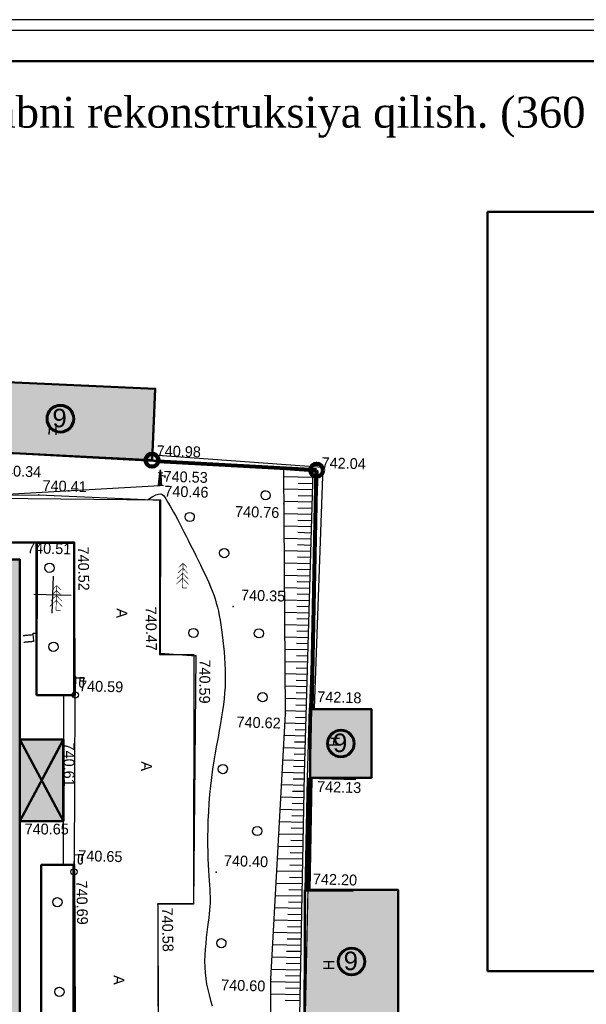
# Model space of a CAD drawing. Header units: millimetres. Extents: x -257011 to 237647566, y 2784933 to 6706507.
# Tile 240 of 256: x 10343588 to 10389475, y 4762575 to 4842389. Entities that reach past the tile are written whole.
import ezdxf

# ---------------------------------------------------------------- set-up
doc = ezdxf.new("R2010")
doc.units = ezdxf.units.MM
doc.header["$LTSCALE"] = 1000
doc.header["$PDMODE"] = 32
doc.header["$PDSIZE"] = 0.3
for name, pattern in [('Д_ТРОТ_ТРУБА', [3, 1.5, -1.5]), ('ДОРОГИ_СТРОЯЩ', [9, 8, -1]), ('Контура низ откосов  Штриховая 0.1-0.5 - - - - - - -', [0.6, 0.1, -0.5]), ('НАВЕС_ОПОРЫ', [3, 2, -1]), ('ОТКОС_НИЗ', [1.2, 0.2, -1])]:
    doc.linetypes.add(name, pattern=pattern)
for name, color, linetype in [('(001) Сетка', 92, 'Continuous'), ('(002) Рамка', 7, 'Continuous'), ('(004) Точки рельефа', 7, 'Continuous'), ('(007) Здания', 7, 'Continuous'), ('(014) Водопровод', 5, 'ИК_Водопровод -------в--------'), ('(022) Возд. Линии', 7, 'Continuous'), ('(025) Дорога', 7, 'Continuous'), ('(028) Гидротехн.', 7, 'Continuous'), ('(031) Горизонтали', 42, 'Continuous'), ('(035) Откосы', 7, 'Continuous'), ('(038) Деревья', 7, 'Continuous'), ('(040) Ограда', 7, 'Continuous')]:
    doc.layers.add(name, color=color, linetype=linetype)
doc.layers.add('Ф А С А Д', color=250, linetype='Continuous', lineweight=15)
doc.styles.add('BM-431', font='txt')
doc.styles.add('D-431', font='txt', dxfattribs={"width": 2})
doc.styles.add('P-131', font='txt')
doc.styles.add('Roman', font='romans')
doc.styles.add('S', font='txtwr', dxfattribs={"oblique": 15})
doc.styles.get("Standard").update_dxf_attribs({"font": 'ARIALN.TTF'})
doc.styles.add('WMF-Times New Roman0', font='times.ttf')
doc.linetypes.add('FENCELINE2', pattern='A,6.35,-2.54,[132,ltypeshp.shx,S=2.54,R=0,X=-2.54,Y=0],-2.54,25.4', length=36.83)
doc.linetypes.add('KANALIS_K', pattern='A,1,["<",Standard,S=1.8,R=0,X=-0.9,Y=-0.9],3,-1,["К",Standard,S=1.8,R=0,X=-0.9,Y=-0.9],-1,10', length=16)
doc.linetypes.add('ИК_Водопровод -------в--------', pattern='A,9,-0.6,["В",Standard,S=1.2,R=0,X=0,Y=-0.6],-1.2', length=10.8)
doc.linetypes.add('ОГРАДА_БЕТ', pattern='A,4,["|",Standard,S=0.8,R=0,X=0,Y=-0.8],4', length=8)
picture_1 = doc.add_image_def('image6.png', size_in_pixel=(1429, 926))
pattern_1 = [(311, (0, -915322.9), (415.09027, 360.832466), []), (311, (-27.05, -915709.7), (415.09027, 360.832466), [550, -275])]

# ---------------------------------------------------------------- blocks, each defined once
blk = doc.blocks.new('f')
at = {"layer": '(022) Возд. Линии'}
for points in [[(0, 0.25), (0, 1.5)], [(0, 1.4), (0.75, 1.4)]]:
    blk.add_lwpolyline(points, dxfattribs=at)
blk.add_lwpolyline([(0.4875, 0.65), (0.4875, 0.65, 0.4142136), (0.65, 0.8125), (0.65, 1.4), (0.325, 1.4), (0.325, 0.8125, 0.4142136)], format="xyb", close=True, dxfattribs=at)
blk.add_circle((0, 0), 0.25, dxfattribs=at)
blk = doc.blocks.new('I03042')
for p, q in [((-0.13, 2.1), (0.62, 2.1)), ((0.14, 0), (0.14, 1.66)), ((0.15, 0), (0.15, 1.76)), ((0.16, 0), (0.16, 1.86)), ((0.17, 0), (0.17, 1.96)), ((0.18, 0), (0.18, 2.06)), ((0.19, 0), (0.19, 2.16)), ((0.2, 0), (0.2, 2.26)), ((0.22, 0), (0.22, 2.36)), ((0.23, 0), (0.23, 2.47)), ((0.24, 0), (0.24, 2.56)), ((0.25, 0), (0.25, 2.45)), ((0.26, 0), (0.26, 2.35)), ((0.27, 0), (0.27, 2.25)), ((0.28, 0), (0.28, 2.15)), ((0.29, 0), (0.29, 2.04)), ((0.3, 0), (0.3, 1.94)), ((0.31, 0), (0.31, 1.84)), ((0.32, 0), (0.32, 1.74)), ((0.33, 0), (0.33, 1.63)), ((-0.02, 0), (-0.02, 0.03)), ((-0.01, 0), (-0.01, 0.13)), ((0, 0), (0, 0.24)), ((0.01, 0), (0.01, 0.34)), ((0.02, 0), (0.02, 0.44)), ((0.03, 0), (0.03, 0.54)), ((0.04, 0), (0.04, 0.64)), ((0.05, 0), (0.05, 0.74)), ((0.06, 0), (0.06, 0.84)), ((0.07, 0), (0.07, 0.95)), ((0.08, 0), (0.08, 1.05)), ((0.09, 0), (0.09, 1.15)), ((0.1, 0), (0.1, 1.25)), ((0.11, 0), (0.11, 1.35)), ((0.12, 0), (0.12, 1.45)), ((0.13, 0), (0.13, 1.55)), ((0.34, 0), (0.34, 1.53)), ((0.35, 0), (0.35, 1.43)), ((0.36, 0), (0.36, 1.33)), ((0.37, 0), (0.37, 1.22)), ((0.38, 0), (0.38, 1.12)), ((0.39, 0), (0.39, 1.02)), ((0.4, 0), (0.4, 0.92)), ((0.41, 0), (0.41, 0.81)), ((0.42, 0), (0.42, 0.71)), ((0.43, 0), (0.43, 0.61)), ((0.44, 0), (0.44, 0.51)), ((0.45, 0), (0.45, 0.4)), ((0.46, 0), (0.46, 0.3)), ((0.47, 0), (0.47, 0.2)), ((0.48, 0), (0.48, 0.1)), ((0.49, -0.01), (0.49, 0))]:
    blk.add_line(p, q)
blk.add_lwpolyline([(0.82, 0), (-0.02, 0), (0.24, 2.56), (0.49, -0.03)])
for points in [[(0.31, 1.7), (0.31, 1.5), (1.09, 1.7), (0.9, 1.5)], [(1.09, 1.7), (0.9, 1.5), (1.12, 1.27), (0.92, 1.26)]]:
    blk.add_trace(points)
at = {"color": 4, "style": 'S', "oblique": 15}
blk.add_attdef('Z', (1.72, -0.16), '', height=2, dxfattribs=at)
blk = doc.blocks.new('d')
at = {"layer": '(038) Деревья', "color": 30}
blk.add_ellipse((0, 0), major_axis=(0.265, 0.265), ratio=1, start_param=5.497787, end_param=11.780972, dxfattribs=at)
blk = doc.blocks.new('ell')
at = {"const_width": 0.05}
for points in [[(0, 1.6), (-0.386, 1.214)], [(0, 2), (-0.329, 1.671)], [(0, 0), (0, 2)], [(0, 2), (0.329, 1.671)], [(0, 1.6), (0.386, 1.214)], [(0, 0.8), (-0.5, 0.3)], [(0, 1.2), (-0.443, 0.757)], [(0, 1.2), (0.443, 0.757)], [(0, 0.8), (0.5, 0.3)], [(0, 0), (0.375, 0)]]:
    blk.add_lwpolyline(points, dxfattribs=at)
blk = doc.blocks.new('Setka')
at = {"layer": '(001) Сетка'}
for p, q in [((0, 1.5), (0, -1.5)), ((-1.5, 0), (1.5, 0))]:
    blk.add_line(p, q, dxfattribs=at)
blk = doc.blocks.new('kjvklglhl')
at = {"layer": '(004) Точки рельефа'}
for p in [(397.639, 535.96), (411.014, 535.369), (398.253, 533.905), (388.476, 532.88), (398.347, 532.707), (408.346, 532.7), (391.437, 529.036), (404.481, 524.259), (398.669, 520.315), (401.552, 520.184), (391.887, 516.738), (408.959, 515.7), (410.884, 516.202), (390.932, 513.107), (410.879, 510.505), (391.156, 506.543), (392.209, 502.981), (392.192, 502.402), (403.701, 502.698), (410.945, 501.418), (399.056, 499.965), (408.377, 494.146)]:
    blk.add_point(p, dxfattribs=at)
at = {"layer": '(007) Здания'}
for points in [[(382.7, 539.984), (382.634, 536.225), (397.62, 535.96), (397.687, 539.719)], [(397.62, 535.96), (411.014, 535.369), (410.872, 516.202)], [(414.801, 510.502), (410.868, 510.505), (410.872, 516.202), (414.806, 516.199)], [(411.346, 501.403), (411.268, 510.509)], [(415.064, 489.945), (411.163, 489.871), (410.946, 501.4), (414.846, 501.474)]]:
    blk.add_lwpolyline(points, dxfattribs=at)
at = {"layer": '(007) Здания', "color": 0, "linetype": 'НАВЕС_ОПОРЫ'}
blk.add_lwpolyline([(391.156, 506.543), (390.972, 513.108), (387.492, 513.011), (387.676, 506.445)], close=True, dxfattribs=at)
for points in [[(387.492, 513.011), (391.156, 506.543)], [(387.676, 506.445), (390.972, 513.108)]]:
    blk.add_lwpolyline(points, dxfattribs=at)
at = {"layer": '(014) Водопровод', "ltscale": 0.5, "flags": 128}
blk.add_lwpolyline([(313.499, 509.603), (334.539, 512.433), (333.84, 528.157), (363.046, 530.904), (398.253, 533.905)], dxfattribs=at)
at = {"layer": '(025) Дорога', "linetype": 'Д_ТРОТ_ТРУБА', "flags": 128}
for points in [[(306.476, 535.529), (305.9, 533.631), (321.717, 532.149), (330.387, 530.721), (388.476, 532.88), (398.347, 532.707), (398.669, 520.315), (401.552, 520.184), (401.938, 500.043), (399.056, 499.965), (400.025, 466.742)], [(393.417, 465.63), (390.565, 465.619), (389.517, 502.905), (392.209, 502.981), (393.417, 465.63)]]:
    blk.add_lwpolyline(points, dxfattribs=at)
at = {"layer": '(025) Дорога', "linetype": 'Контура низ откосов  Штриховая 0.1-0.5 - - - - - - -'}
for points in [[(378.93, 529.121), (388.474, 528.958)], [(392.209, 502.981), (391.887, 516.738)]]:
    blk.add_lwpolyline(points, dxfattribs=at)
at = {"layer": '(025) Дорога', "linetype": 'Д_ТРОТ_ТРУБА', "flags": 128}
blk.add_lwpolyline([(391.887, 516.738), (388.796, 516.656), (388.474, 528.958), (391.437, 529.036)], close=True, dxfattribs=at)
at = {"layer": '(031) Горизонтали', "flags": 128}
blk.add_lwpolyline([(397.28, 532.725), (397.653, 532.968), (397.946, 533.127), (398.172, 533.21), (398.346, 533.226), (398.48, 533.187), (398.587, 533.101), (398.682, 532.977), (398.776, 532.825), (398.881, 532.653), (398.999, 532.462), (399.129, 532.252), (399.27, 532.023), (399.421, 531.773), (399.583, 531.503), (399.753, 531.212), (399.933, 530.899), (400.12, 530.565), (400.313, 530.214), (400.512, 529.848), (400.713, 529.472), (400.917, 529.09), (401.121, 528.704), (401.323, 528.32), (401.523, 527.941), (401.718, 527.569), (401.908, 527.206), (402.092, 526.85), (402.267, 526.501), (402.434, 526.158), (402.59, 525.82), (402.736, 525.487), (402.868, 525.159), (402.988, 524.833), (403.096, 524.507), (403.193, 524.178), (403.282, 523.842), (403.364, 523.495), (403.44, 523.135), (403.513, 522.757), (403.583, 522.358), (403.653, 521.936), (403.721, 521.494), (403.785, 521.036), (403.844, 520.566), (403.896, 520.088), (403.939, 519.606), (403.972, 519.124), (403.993, 518.647), (404, 518.177), (403.995, 517.711), (403.977, 517.245), (403.946, 516.773), (403.905, 516.293), (403.851, 515.799), (403.788, 515.286), (403.714, 514.751), (403.631, 514.19), (403.541, 513.603), (403.448, 512.994), (403.354, 512.364), (403.263, 511.714), (403.178, 511.048), (403.101, 510.367), (403.037, 509.673), (402.987, 508.969), (402.951, 508.261), (402.928, 507.557), (402.916, 506.862), (402.916, 506.184), (402.925, 505.531), (402.942, 504.908), (402.968, 504.323), (402.999, 503.781), (403.035, 503.281), (403.074, 502.82), (403.114, 502.395), (403.153, 502.003), (403.19, 501.641), (403.221, 501.307), (403.247, 500.997), (403.264, 500.707), (403.274, 500.432), (403.275, 500.162), (403.27, 499.891), (403.256, 499.611), (403.236, 499.315), (403.209, 498.994), (403.175, 498.64), (403.135, 498.25), (403.092, 497.826), (403.051, 497.377), (403.014, 496.908), (402.985, 496.427), (402.969, 495.94), (402.969, 495.454), (402.988, 494.976), (403.029, 494.511), (403.093, 494.057), (403.176, 493.612), (403.279, 493.172), (403.399, 492.734), (403.534, 492.295), (403.685, 491.851)], dxfattribs=at)
at = {"layer": '(035) Откосы'}
for p, q in [((410.611, 534.887), (408.286, 534.887)), ((410.611, 534.388), (409.457, 534.388)), ((410.611, 533.889), (408.321, 533.889)), ((410.611, 533.39), (409.475, 533.39)), ((410.611, 532.891), (408.356, 532.891)), ((410.611, 532.392), (409.492, 532.392)), ((410.611, 531.892), (408.391, 531.892)), ((410.611, 530.894), (408.426, 530.894)), ((410.611, 531.393), (409.51, 531.393)), ((410.611, 530.395), (409.527, 530.395)), ((410.611, 529.896), (408.461, 529.896)), ((410.611, 529.397), (409.545, 529.397)), ((410.611, 528.897), (408.496, 528.897)), ((410.611, 528.398), (409.562, 528.398)), ((410.611, 527.899), (408.531, 527.899)), ((410.611, 526.901), (408.566, 526.901)), ((410.611, 527.4), (409.58, 527.4)), ((410.611, 526.402), (409.597, 526.402)), ((410.611, 525.902), (408.601, 525.902)), ((410.611, 525.403), (409.615, 525.403)), ((410.611, 524.904), (408.636, 524.904)), ((410.611, 524.405), (409.632, 524.405)), ((410.611, 523.906), (408.671, 523.906)), ((410.611, 522.907), (408.706, 522.907)), ((410.611, 523.407), (409.65, 523.407)), ((410.611, 522.408), (409.668, 522.408)), ((410.611, 521.909), (408.741, 521.909)), ((410.611, 521.41), (409.685, 521.41)), ((410.611, 520.911), (408.776, 520.911)), ((410.611, 520.412), (409.703, 520.412)), ((410.611, 519.912), (408.811, 519.912)), ((410.611, 518.914), (408.846, 518.914)), ((410.611, 519.413), (409.72, 519.413)), ((410.611, 518.415), (409.738, 518.415)), ((410.611, 517.916), (408.881, 517.916)), ((410.611, 517.417), (409.755, 517.417)), ((410.611, 516.917), (408.916, 516.917)), ((410.611, 516.418), (409.773, 516.418)), ((410.611, 515.919), (408.951, 515.919)), ((410.611, 514.921), (408.938, 514.921)), ((410.611, 515.42), (409.781, 515.42)), ((410.611, 514.422), (409.768, 514.422)), ((410.611, 513.922), (408.911, 513.922)), ((410.611, 513.423), (409.754, 513.423)), ((410.611, 512.924), (408.884, 512.924)), ((410.611, 512.425), (409.741, 512.425)), ((410.611, 511.926), (408.857, 511.926)), ((410.611, 510.927), (408.83, 510.927)), ((410.611, 511.427), (409.727, 511.427)), ((410.615, 510.428), (409.715, 510.421)), ((410.618, 509.929), (408.803, 509.915)), ((410.622, 509.43), (409.706, 509.423)), ((410.626, 508.931), (408.776, 508.917)), ((410.63, 508.432), (409.696, 508.425)), ((410.634, 507.933), (408.749, 507.918)), ((410.641, 506.934), (408.722, 506.92)), ((410.637, 507.433), (409.686, 507.426)), ((410.645, 506.435), (409.677, 506.428)), ((410.649, 505.936), (408.695, 505.921)), ((410.653, 505.437), (409.667, 505.429)), ((410.657, 504.938), (408.668, 504.922)), ((410.66, 504.439), (409.657, 504.431)), ((410.664, 503.939), (408.641, 503.924)), ((410.672, 502.941), (408.614, 502.925)), ((410.668, 503.44), (409.648, 503.432)), ((410.676, 502.442), (409.638, 502.434)), ((410.679, 501.943), (408.587, 501.927)), ((410.683, 501.444), (409.628, 501.436)), ((410.687, 500.944), (408.56, 500.928)), ((410.691, 500.445), (409.619, 500.437)), ((410.695, 499.946), (408.533, 499.93)), ((410.702, 498.948), (408.506, 498.931)), ((410.698, 499.447), (409.609, 499.439)), ((410.706, 498.449), (409.599, 498.44)), ((410.71, 497.95), (408.479, 497.932)), ((410.714, 497.45), (409.59, 497.442)), ((410.718, 496.951), (408.452, 496.934)), ((410.721, 496.452), (409.58, 496.443)), ((410.725, 495.953), (408.425, 495.935)), ((410.733, 494.955), (408.398, 494.937)), ((410.729, 495.454), (409.57, 495.445)), ((410.737, 494.455), (409.561, 494.446)), ((410.74, 493.956), (408.383, 493.938)), ((410.744, 493.457), (409.57, 493.448)), ((410.748, 492.958), (408.409, 492.94)), ((410.752, 492.459), (409.587, 492.45))]:
    blk.add_line(p, q, dxfattribs=at)
at = {"layer": '(035) Откосы', "linetype": 'ОТКОС_НИЗ'}
blk.add_lwpolyline([(409.911, 467.269), (408.719, 481.243), (408.377, 494.146), (408.959, 515.7), (408.265, 535.49)], dxfattribs=at)
at = {"layer": '(035) Откосы'}
blk.add_lwpolyline([(410.611, 535.387), (410.611, 510.879), (410.772, 489.864), (410.768, 483.268), (411.311, 468.967), (411.311, 468.528), (411.205, 468.139), (411.005, 467.795), (409.911, 467.269)], dxfattribs=at)
at = {"layer": '(040) Ограда', "linetype": 'ОГРАДА_БЕТ', "ltscale": 0.5, "flags": 128}
for points in [[(397.638, 536.36), (411.417, 535.751), (411.272, 516.199)], [(410.946, 501.4), (410.868, 510.505)]]:
    blk.add_lwpolyline(points, dxfattribs=at)
at = {"layer": '(001) Сетка'}
blk.add_blockref('Setka', (389.817, 524.81), dxfattribs=at)
at = {"layer": '(022) Возд. Линии'}
for p in [(391.887, 516.738), (392.192, 502.402)]:
    blk.add_blockref('f', p, dxfattribs=at)
at = {"layer": '(028) Гидротехн.', "xscale": 0.5, "yscale": 0.5, "zscale": 0.5}
blk.add_blockref('I03042', (398.148, 533.897), dxfattribs=at)
at = {"layer": '(038) Деревья', "color": 30, "linetype": 'Continuous'}
for p in [(406.846, 533.349), (400.746, 531.418), (403.617, 528.571), (389.512, 526.981), (401.315, 522.026), (406.618, 522.151), (390.015, 520.588), (407.056, 516.991), (403.999, 511.068), (406.931, 506.13), (390.913, 499.899), (404.282, 496.949), (391.282, 492.642)]:
    blk.add_blockref('d', p, dxfattribs=at)
at = {"layer": '(038) Деревья', "linetype": 'Continuous'}
for p in [(400.316, 525.648), (390.138, 523.561)]:
    blk.add_blockref('ell', p, dxfattribs=at)
at = {"layer": '(004) Точки рельефа', "style": 'D-431'}
for s, p in [('740.98', (397.926, 536.275)), ('742.04', (411.302, 535.684)), ('740.34', (385.042, 534.298)), ('740.53', (398.54, 534.22)), ('740.41', (388.763, 533.195)), ('740.46', (398.635, 533.022)), ('740.76', (404.413, 531.537)), ('740.51', (387.656, 528.116)), ('740.35', (405.081, 524.779)), ('740.59', (392.174, 517.053)), ('742.18', (411.484, 516.712)), ('740.62', (405.005, 514.481)), ('742.13', (411.673, 509.433)), ('740.65', (392.497, 503.296)), ('740.40', (404.301, 503.218)), ('742.20', (411.547, 501.938)), ('740.60', (404.36, 493.144))]:
    blk.add_text(s, height=0.875, dxfattribs=at).set_placement(p)
for s, rotation, p in [('740.52', 272.38371, (391.765, 528.76)), ('740.47', 272.57695, (397.373, 524.041)), ('740.59', 271.09963, (401.872, 519.903)), ('740.61', 271.95798, (391.05, 512.85)), ('740.65', 1.61068, (388.105, 505.32)), ('740.69', 272.73669, (392.393, 501.692)), ('740.58', 272.6996, (399.384, 499.692))]:
    blk.add_text(s, height=0.875, rotation=rotation, dxfattribs=at).set_placement(p)
at = {"layer": '(007) Здания', "color": 0, "linetype": 'Continuous', "style": 'P-131'}
blk.add_text('Н', height=0.88, dxfattribs=at).set_placement((389.026, 537.766))
for rotation, p in [(89.95374, (413.38, 513.12)), (91.0815, (413.477, 495.021))]:
    blk.add_text('Н', height=0.88, rotation=rotation, dxfattribs=at).set_placement(p)
at = {"layer": '(025) Дорога', "linetype": 'ДОРОГИ_СТРОЯЩ', "style": 'BM-431'}
for s, rotation, p in [('A', 270, (395.045, 523.852)), ('Ц', 96.99086, (388.469, 520.844)), ('A', 270, (397.39, 511.505)), ('A', 270, (395.645, 494.123))]:
    blk.add_text(s, height=0.875, rotation=rotation, dxfattribs=at).set_placement(p)

msp = doc.modelspace()

# ---------------------------------------------------------------- hatches: boundary and pattern name
at = {"linetype": 'KANALIS_K', "ltscale": 1000}
h = msp.add_hatch(dxfattribs=at)
h.set_pattern_fill('JIS_STN_1E', color=252, scale=550, angle=266, style=0)
h.set_pattern_definition(pattern_1)
h.paths.add_polyline_path([(10370176.961, 4743333.441), (10380517.706, 4743333.441), (10380517.706, 4749466.506), (10370176.961, 4749466.506)])
h.paths.add_polyline_path([(10366644.44, 4760237.673), (10375457.351, 4760237.673), (10375457.351, 4753613.692), (10366644.44, 4753613.692)])
h.paths.add_polyline_path([(10366692.556, 4760237.673), (10374236.327, 4760237.673), (10374236.327, 4771844.774), (10366692.556, 4771844.774)])
h.paths.add_polyline_path([(10367121.345, 4780934.448), (10372076.613, 4780934.448), (10372076.613, 4786501.437), (10367121.345, 4786501.437)])
h.paths.add_polyline_path([(10339299.453, 4807430.773), (10354303.869, 4806678.234), (10354565.698, 4812467.17), (10339572.067, 4813143.527)])
h.paths.add_polyline_path([(10285634.352, 4808565.642), (10290167.733, 4808565.642), (10290167.733, 4812419.965), (10285634.352, 4812419.965)])
at = {"lineweight": 50}
h = msp.add_hatch(color=1, dxfattribs=at)
h.set_gradient(color1=(255, 255, 255), one_color=1, tint=1)
h.paths.add_polyline_path([(10345800.319, 4810045.721, 1), (10347961.665, 4810045.721, 1)])
at = {"linetype": 'KANALIS_K', "ltscale": 1000}
h = msp.add_hatch(dxfattribs=at)
h.set_pattern_fill('JIS_STN_1E', color=252, scale=550, angle=266, style=0)
h.set_pattern_definition(pattern_1)
h.paths.add_polyline_path([(10295566.291, 4787543.319), (10330406.656, 4787543.319), (10330406.656, 4791173.353), (10336964.246, 4791173.353), (10336964.246, 4798643.386), (10343588.191, 4798643.386), (10343595.48, 4784035.323), (10347134.396, 4784035.323), (10347134.396, 4777433.309), (10343588.191, 4777433.309), (10343588.191, 4737784.702), (10337006.799, 4737784.702), (10337006.799, 4743974.186), (10331341.596, 4743974.186), (10331341.596, 4748076.482), (10296502.532, 4748076.482), (10296502.532, 4761047.295), (10336961.338, 4761047.295), (10336961.338, 4774745.104), (10295566.291, 4774745.104)])
at = {"lineweight": 50}
h = msp.add_hatch(color=1, dxfattribs=at)
h.set_gradient(color1=(255, 255, 255), one_color=1, tint=1)
h.paths.add_polyline_path([(10368518.306, 4783717.943, 1), (10370679.652, 4783717.943, 1)])
h = msp.add_hatch(color=1, dxfattribs=at)
h.set_gradient(color1=(255, 255, 255), one_color=1, tint=1)
h.paths.add_polyline_path([(10369383.768, 4766041.223, 1), (10371545.115, 4766041.223, 1)])

# ---------------------------------------------------------------- linework, layer by layer
at = {"layer": '(002) Рамка', "color": 0, "lineweight": 60, "ltscale": 1000}
for centre in [(10346880.992, 4810045.721), (10369598.979, 4783717.943), (10370464.441, 4766041.223)]:
    msp.add_circle(centre, 1080.673, dxfattribs=at)
at = {"layer": '(022) Возд. Линии', "color": 6, "linetype": 'Continuous', "lineweight": 140}
for centre in [(10354303.869, 4806678.234), (10367637.944, 4805869.586)]:
    msp.add_circle(centre, 521.317, dxfattribs=at)
at = {"lineweight": 50, "ltscale": 1000}
for p, q in [((10347134.396, 4784035.323), (10343588.191, 4777433.309)), ((10347134.396, 4777433.309), (10343588.191, 4784035.323))]:
    msp.add_line(p, q, dxfattribs=at)
at = {"color": 5}
msp.add_lwpolyline([(10191472.083, 4633272.569), (10485941.78, 4633272.569), (10485941.78, 4841504.712), (10191472.083, 4841504.712)], close=True, dxfattribs=at)
at = {"lineweight": 50, "ltscale": 1000}
for points in [[(10339299.453, 4807430.773), (10354303.869, 4806678.234), (10354565.698, 4812467.17), (10339572.067, 4813143.527)], [(10344952.028, 4787643.274), (10348005.201, 4787643.274), (10348005.201, 4800011.307), (10344952.028, 4800011.307)], [(10367121.345, 4780934.448), (10372076.613, 4780934.448), (10372076.613, 4786501.437), (10367121.345, 4786501.437)], [(10343588.191, 4784035.323), (10347134.396, 4784035.323), (10347134.396, 4777433.309), (10343588.191, 4777433.309)], [(10345336.459, 4736525.27), (10347954.841, 4736525.27), (10347954.841, 4773875.517), (10345336.459, 4773875.517)], [(10366692.556, 4760237.673), (10374236.327, 4760237.673), (10374236.327, 4771844.774), (10366692.556, 4771844.774)]]:
    msp.add_lwpolyline(points, close=True, dxfattribs=at)
at = {"color": 1, "ltscale": 0.1, "const_width": 100}
msp.add_lwpolyline([(10367637.944, 4805869.586), (10339299.453, 4807430.773), (10290114.083, 4808470.908), (10285634.352, 4808565.642), (10257427.233, 4809038.057), (10250729.509, 4808645.196), (10215776.869, 4797731.644), (10233106.932, 4681654.913), (10264254.682, 4680909.052), (10291821.94, 4678668.694), (10292764.457, 4702088.801), (10317690.983, 4701856.31), (10325359.542, 4700259.605), (10326158.328, 4709839.874), (10334361.553, 4709296.136), (10334391.701, 4709750.971), (10342287.801, 4709144.614), (10342234.253, 4708447.292), (10364005.562, 4706891.023), (10366382.939, 4733090.762), (10366639.94, 4738407.802), (10366556.549, 4753672.925), (10367637.944, 4805869.586)], dxfattribs=at)
at = {"color": 5, "linetype": 'FENCELINE2', "lineweight": 80, "ltscale": 0.1}
for points in [[(10367637.944, 4805869.586), (10354815.065, 4806576.007)], [(10367236.681, 4786501.437), (10367637.944, 4805869.586)], [(10366931.721, 4771781.69), (10367121.345, 4780934.448)]]:
    msp.add_lwpolyline(points, dxfattribs=at)
at = {"lineweight": 30, "ltscale": 1000}
for points in [[(10291002.532, 4804122.562), (10354910.944, 4803468.294), (10354910.944, 4790919.665), (10357685.763, 4790919.665), (10357664.748, 4770711.269), (10354780.689, 4770708.253), (10354815.475, 4737446.838)], [(10347954.841, 4736525.27), (10347954.841, 4773875.517), (10347139.448, 4773890.787), (10347165.137, 4787652.736), (10348005.201, 4787652.736), (10348005.201, 4800011.307), (10293817.543, 4800011.307), (10292403.067, 4800012.106)]]:
    msp.add_lwpolyline(points, dxfattribs=at)
at = {"lineweight": 50, "ltscale": 1000}
msp.add_lwpolyline([(10291002.532, 4797335.807), (10291002.532, 4798664.443, -0.412839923), (10292450.403, 4800011.307), (10335668.104, 4800011.307), (10344952.028, 4800011.307)], format="xyb", dxfattribs=at)
msp.add_lwpolyline([(10295566.291, 4787543.319), (10330406.656, 4787543.319), (10330406.656, 4791173.353), (10336964.246, 4791173.353), (10336964.246, 4798643.386), (10343588.191, 4798643.386), (10343588.191, 4737784.702), (10337006.799, 4737784.702), (10337006.799, 4743974.186), (10331341.596, 4743974.186), (10331341.596, 4748076.482), (10296502.532, 4748076.482), (10296502.532, 4761047.295), (10336961.338, 4761047.295), (10336961.338, 4774745.104), (10295566.291, 4774745.104), (10295566.291, 4787543.319)], dxfattribs=at)
at = {"layer": 'Defpoints', "color": 6}
msp.add_lwpolyline([(10337441.78, 4842388.641), (10337441.78, 4632388.641), (10485941.78, 4632388.641), (10485941.78, 4842388.641)], close=True, dxfattribs=at)
at = {"layer": 'Ф А С А Д', "color": 5, "lineweight": 50}
msp.add_lwpolyline([(10201387.899, 4635751.523), (10483462.826, 4635751.523), (10483462.826, 4839025.758), (10201387.899, 4839025.758)], close=True, dxfattribs=at)

# ---------------------------------------------------------------- block references
at = {"lineweight": 5, "xscale": 999.9999999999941, "yscale": 999.9999999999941, "zscale": 999.9999999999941, "rotation": 358.3893224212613}
msp.add_blockref('kjvklglhl', (9941829.75, 4282132.781), dxfattribs=at)

# ---------------------------------------------------------------- texts
at = {"insert": (10223676.306, 4834477.172), "char_height": 2500, "width": 224024.15487, "attachment_point": 4, "style": 'WMF-Times New Roman0'}
msp.add_mtext('\\pi5289.225;Samarqand viloyati Toyloq tumani "Хоnсhоrbоg\'" МFY dagi 11-son maktabni rekonstruksiya qilish. (360 o\'quvchi o\'rinli qo\'shimcha bino qurish).', dxfattribs=at)
at = {"color": 250, "char_height": 1500, "width": 156685.73039, "attachment_point": 6, "style": 'Roman'}
for insert in [(10347400.896, 4810089.052, 0), (10370118.883, 4783761.274, 0), (10370984.345, 4766084.554, 0)]:
    msp.add_mtext('\\pt64500;{\\fArial|b0|i0|c0|p34;9}', dxfattribs=dict(at, insert=insert))

# ---------------------------------------------------------------- pictures from other files: only their frames are drawn
at = {"lineweight": 50, "ltscale": 1000}
image = msp.add_image(picture_1, insert=(10381477.749, 4765247.911), size_in_units=(95014.626, 61570.01), dxfattribs=at)
image.dxf.flags = 7

doc.saveas('drawing.dxf')
